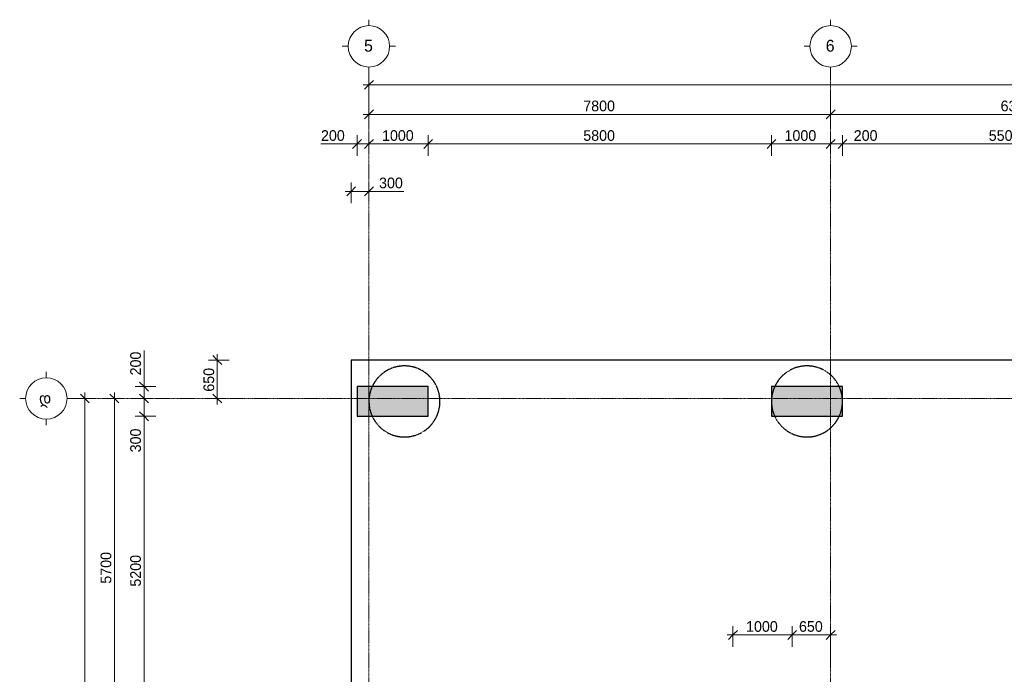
# Model space of a CAD drawing. Header units: millimetres. Extents: x -5900 to 46500, y -6400 to 30095.
# Tile 6 of 11: x -5900 to 10734, y 12740 to 23800. Entities that reach past the tile are written whole.
import ezdxf

# ---------------------------------------------------------------- set-up
doc = ezdxf.new("R2010")
doc.units = ezdxf.units.MM
doc.linetypes.add('StructuralPlan-B01_RCW$0$Grid Line', pattern=[22.225, 12.7, -3.175, 3.175, -3.175])
doc.linetypes.add('StructuralPlan-B01_RCW$0$Hidden 1_5', pattern=[2.2, 1.5, -0.7])
for name, color, linetype, lineweight in [('S - LINE', 7, 'Continuous', 15), ('StructuralPlan-B01_RCW$0$A-010-D_DIM', 7, 'Continuous', 5), ('StructuralPlan-B01_RCW$0$A-010-D_DIM-100', 7, 'Continuous', 5), ('StructuralPlan-B01_RCW$0$S-160-M_FOUND', 7, 'Continuous', 30), ('StructuralPlan-B01_RCW$0$S-280-M_COLUMN', 7, 'Continuous', 30), ('StructuralPlan-B01_RCW$0$S-280-M_COLUMN main', 7, 'Continuous', 30), ('StructuralPlan-B01_RCW$0$S-280-MH_COLUMN hid lin', 7, 'StructuralPlan-B01_RCW$0$Hidden 1_5', 30), ('StructuralPlan-B01_RCW$0$Z-030-M_GRID', 7, 'Continuous', 5), ('StructuralPlan-B01_RCW$0$Z-033_T_GRIDREF', 7, 'Continuous', 5)]:
    doc.layers.add(name, color=color, linetype=linetype, lineweight=lineweight)
doc.styles.add('StructuralPlan-B01_RCW$0$Cubicon', font='Cubicon.ttf', dxfattribs={"height": 200})
doc.styles.add('StructuralPlan-B01_RCW$0$Cubicon_1', font='Cubicon.ttf', dxfattribs={"height": 200})
doc.styles.add('StructuralPlan-B01_RCW$0$Cubicon_3', font='Cubicon.ttf', dxfattribs={"height": 180})
doc.dimstyles.new('StructuralPlan-B01_RCW$0$CUB_DIM_1_8', dxfattribs={"dimscale": 304.8, "dimtxt": 181.601257, "dimasz": 0.492126, "dimexe": 0.492126, "dimexo": 0.0625, "dimgap": 0, "dimtad": 1, "dimdec": 0, "dimzin": 0, "dimdsep": 46, "dimtxsty": 'StructuralPlan-B01_RCW$0$Cubicon_3', "dimblk1": 'StructuralPlan-B01_RCW$0$_Oblique', "dimblk2": 'StructuralPlan-B01_RCW$0$_Oblique', "dimsah": 1, "dimcen": 0.09, "dimdle": 0.328084, "dimazin": 0, "dimtfac": 1, "dimtdec": 4, "dimtix": 1, "dimtmove": 0, "dimatfit": 3, "dimfxl": 0.656168, "dimfxlon": 1, "dimtvp": 1, "dimtolj": 1, "dimtzin": 0, "dimarcsym": 2})
doc.dimstyles.new('StructuralPlan-B01_RCW$0$CUB_DIM_1_8_1', dxfattribs={"dimscale": 304.8, "dimtxt": 181.601257, "dimasz": 0.492126, "dimexe": 0.492126, "dimexo": 0.0625, "dimgap": 0, "dimtad": 1, "dimdec": 0, "dimzin": 0, "dimdsep": 46, "dimtxsty": 'StructuralPlan-B01_RCW$0$Cubicon_3', "dimblk1": 'StructuralPlan-B01_RCW$0$_Oblique', "dimblk2": 'StructuralPlan-B01_RCW$0$_Oblique', "dimsah": 1, "dimcen": 0.09, "dimdle": 0.328084, "dimazin": 0, "dimtfac": 1, "dimtdec": 4, "dimtix": 1, "dimtmove": 1, "dimatfit": 3, "dimfxl": 0.656168, "dimfxlon": 1, "dimtvp": 1, "dimtolj": 1, "dimtzin": 0, "dimarcsym": 2})

# ---------------------------------------------------------------- blocks, each defined once
blk = doc.blocks.new('StructuralPlan-B01_RCW$0$Grid - 00_CUB_ღერძის თავი-752507-B01_RCW')
at = {"layer": 'StructuralPlan-B01_RCW$0$Z-033_T_GRIDREF'}
for p, q in [((0, 3.5), (0, 4.5)), ((-3.5, 0), (-4.5, 0)), ((3.5, 0), (4.5, 0)), ((0, -3.5), (0, -4.5))]:
    blk.add_line(p, q, dxfattribs=at)
blk.add_circle((0, 0), 3.5, dxfattribs=at)
blk = doc.blocks.new('StructuralPlan-B01_RCW$0$DIMBLOCK28-B01_RCW')
at = {"layer": 'StructuralPlan-B01_RCW$0$A-010-D_DIM-100', "transparency": 16777216}
for p, q in [((0, 22700), (0, 22900)), ((40600, 22700), (40600, 22900)), ((-100, 22700), (40700, 22700)), ((0, 22700), (-75, 22625)), ((0, 22700), (75, 22775)), ((0, 22700), (0, 22550)), ((40600, 22700), (40525, 22625)), ((40600, 22700), (40675, 22775)), ((40600, 22700), (40600, 22550))]:
    blk.add_line(p, q, dxfattribs=at)
at = {"layer": 'StructuralPlan-B01_RCW$0$A-010-D_DIM-100', "color": 0, "transparency": 16777216, "insert": (19951, 22933), "char_height": 180, "width": 838.16, "attachment_point": 1, "line_spacing_factor": 0.931288, "style": 'StructuralPlan-B01_RCW$0$Cubicon_3'}
blk.add_mtext('40600', dxfattribs=at)
blk = doc.blocks.new('StructuralPlan-B01_RCW$0$_Oblique')
at = {"color": 0, "linetype": 'ByBlock', "lineweight": -2}
blk.add_line((-0.5, -0.5), (0.5, 0.5), dxfattribs=at)
blk = doc.blocks.new('StructuralPlan-B01_RCW$0$DIMBLOCK29-B01_RCW')
at = {"layer": 'StructuralPlan-B01_RCW$0$A-010-D_DIM-100', "transparency": 16777216}
for p, q in [((0, 22200), (0, 22400)), ((7800, 22200), (7800, 22400)), ((-100, 22200), (7800, 22200)), ((0, 22200), (-75, 22125)), ((0, 22200), (75, 22275)), ((0, 22200), (0, 22050)), ((7800, 22200), (7725, 22125)), ((7800, 22200), (7875, 22275)), ((7800, 22200), (7800, 22050))]:
    blk.add_line(p, q, dxfattribs=at)
at = {"layer": 'StructuralPlan-B01_RCW$0$A-010-D_DIM-100', "color": 0, "transparency": 16777216, "insert": (3621, 22433), "char_height": 180, "width": 670.53, "attachment_point": 1, "line_spacing_factor": 0.931288, "style": 'StructuralPlan-B01_RCW$0$Cubicon_3'}
blk.add_mtext('7800', dxfattribs=at)
blk = doc.blocks.new('StructuralPlan-B01_RCW$0$DIMBLOCK30-B01_RCW')
at = {"layer": 'StructuralPlan-B01_RCW$0$A-010-D_DIM-100', "transparency": 16777216}
for p, q in [((7800, 22200), (7800, 22400)), ((14100, 22200), (14100, 22400)), ((7800, 22200), (7725, 22125)), ((7800, 22200), (7875, 22275)), ((7800, 22200), (14100, 22200)), ((7800, 22200), (7800, 22050)), ((14100, 22200), (14025, 22125)), ((14100, 22200), (14175, 22275)), ((14100, 22200), (14100, 22050))]:
    blk.add_line(p, q, dxfattribs=at)
at = {"layer": 'StructuralPlan-B01_RCW$0$A-010-D_DIM-100', "color": 0, "transparency": 16777216, "insert": (10671, 22433), "char_height": 180, "width": 670.53, "attachment_point": 1, "line_spacing_factor": 0.931288, "style": 'StructuralPlan-B01_RCW$0$Cubicon_3'}
blk.add_mtext('6300', dxfattribs=at)
blk = doc.blocks.new('StructuralPlan-B01_RCW$0$DIMBLOCK35-B01_RCW')
at = {"layer": 'StructuralPlan-B01_RCW$0$A-010-D_DIM-100', "transparency": 16777216}
for p, q in [((-200, 21700), (-200, 21850)), ((0, 21700), (0, 21900)), ((-810, 21700), (-290, 21700)), ((-300, 21700), (0, 21700)), ((-290, 21700), (-100, 21700)), ((-200, 21700), (-275, 21625)), ((-200, 21700), (-125, 21775)), ((-200, 21700), (-200, 21500)), ((0, 21700), (-75, 21625)), ((0, 21700), (75, 21775)), ((0, 21700), (0, 21550))]:
    blk.add_line(p, q, dxfattribs=at)
at = {"layer": 'StructuralPlan-B01_RCW$0$A-010-D_DIM-100', "color": 0, "transparency": 16777216, "insert": (-810, 21933), "char_height": 180, "width": 502.9, "attachment_point": 1, "line_spacing_factor": 0.931288, "style": 'StructuralPlan-B01_RCW$0$Cubicon_3'}
blk.add_mtext('200', dxfattribs=at)
blk = doc.blocks.new('StructuralPlan-B01_RCW$0$DIMBLOCK36-B01_RCW')
at = {"layer": 'StructuralPlan-B01_RCW$0$A-010-D_DIM-100', "transparency": 16777216}
for p, q in [((0, 21700), (0, 21900)), ((1000, 21700), (1000, 21850)), ((0, 21700), (-75, 21625)), ((0, 21700), (75, 21775)), ((0, 21700), (1000, 21700)), ((0, 21700), (0, 21550)), ((1000, 21700), (925, 21625)), ((1000, 21700), (1075, 21775)), ((1000, 21700), (1000, 21500))]:
    blk.add_line(p, q, dxfattribs=at)
at = {"layer": 'StructuralPlan-B01_RCW$0$A-010-D_DIM-100', "color": 0, "transparency": 16777216, "insert": (221, 21933), "char_height": 180, "width": 670.53, "attachment_point": 1, "line_spacing_factor": 0.931288, "style": 'StructuralPlan-B01_RCW$0$Cubicon_3'}
blk.add_mtext('1000', dxfattribs=at)
blk = doc.blocks.new('StructuralPlan-B01_RCW$0$DIMBLOCK37-B01_RCW')
at = {"layer": 'StructuralPlan-B01_RCW$0$A-010-D_DIM-100', "transparency": 16777216}
for p, q in [((1000, 21700), (1000, 21850)), ((6800, 21700), (6800, 21850)), ((1000, 21700), (925, 21625)), ((1000, 21700), (1075, 21775)), ((1000, 21700), (6800, 21700)), ((1000, 21700), (1000, 21500)), ((6800, 21700), (6725, 21625)), ((6800, 21700), (6875, 21775)), ((6800, 21700), (6800, 21500))]:
    blk.add_line(p, q, dxfattribs=at)
at = {"layer": 'StructuralPlan-B01_RCW$0$A-010-D_DIM-100', "color": 0, "transparency": 16777216, "insert": (3621, 21933), "char_height": 180, "width": 670.53, "attachment_point": 1, "line_spacing_factor": 0.931288, "style": 'StructuralPlan-B01_RCW$0$Cubicon_3'}
blk.add_mtext('5800', dxfattribs=at)
blk = doc.blocks.new('StructuralPlan-B01_RCW$0$DIMBLOCK38-B01_RCW')
at = {"layer": 'StructuralPlan-B01_RCW$0$A-010-D_DIM-100', "transparency": 16777216}
for p, q in [((6800, 21700), (6800, 21850)), ((7800, 21700), (7800, 21900)), ((6800, 21700), (6725, 21625)), ((6800, 21700), (6875, 21775)), ((6800, 21700), (7800, 21700)), ((6800, 21700), (6800, 21500)), ((7800, 21700), (7725, 21625)), ((7800, 21700), (7875, 21775)), ((7800, 21700), (7800, 21550))]:
    blk.add_line(p, q, dxfattribs=at)
at = {"layer": 'StructuralPlan-B01_RCW$0$A-010-D_DIM-100', "color": 0, "transparency": 16777216, "insert": (7021, 21933), "char_height": 180, "width": 670.53, "attachment_point": 1, "line_spacing_factor": 0.931288, "style": 'StructuralPlan-B01_RCW$0$Cubicon_3'}
blk.add_mtext('1000', dxfattribs=at)
blk = doc.blocks.new('StructuralPlan-B01_RCW$0$DIMBLOCK39-B01_RCW')
at = {"layer": 'StructuralPlan-B01_RCW$0$A-010-D_DIM-100', "transparency": 16777216}
for p, q in [((7800, 21700), (7800, 21900)), ((8000, 21700), (8000, 21850)), ((7800, 21700), (7725, 21625)), ((7800, 21700), (7875, 21775)), ((7800, 21700), (8000, 21700)), ((7800, 21700), (7800, 21550)), ((8090, 21700), (7900, 21700)), ((8000, 21700), (7925, 21625)), ((8000, 21700), (8075, 21775)), ((8000, 21700), (8000, 21500)), ((8610, 21700), (8090, 21700))]:
    blk.add_line(p, q, dxfattribs=at)
at = {"layer": 'StructuralPlan-B01_RCW$0$A-010-D_DIM-100', "color": 0, "transparency": 16777216, "insert": (8190, 21933), "char_height": 180, "width": 502.9, "attachment_point": 1, "line_spacing_factor": 0.931288, "style": 'StructuralPlan-B01_RCW$0$Cubicon_3'}
blk.add_mtext('200', dxfattribs=at)
blk = doc.blocks.new('StructuralPlan-B01_RCW$0$DIMBLOCK40-B01_RCW')
at = {"layer": 'StructuralPlan-B01_RCW$0$A-010-D_DIM-100', "transparency": 16777216}
for p, q in [((8000, 21700), (8000, 21850)), ((13500, 21700), (13500, 21850)), ((8000, 21700), (7925, 21625)), ((8000, 21700), (8075, 21775)), ((8000, 21700), (13500, 21700)), ((8000, 21700), (8000, 21500)), ((13500, 21700), (13425, 21625)), ((13500, 21700), (13575, 21775)), ((13500, 21700), (13500, 21500))]:
    blk.add_line(p, q, dxfattribs=at)
at = {"layer": 'StructuralPlan-B01_RCW$0$A-010-D_DIM-100', "color": 0, "transparency": 16777216, "insert": (10471, 21933), "char_height": 180, "width": 670.53, "attachment_point": 1, "line_spacing_factor": 0.931288, "style": 'StructuralPlan-B01_RCW$0$Cubicon_3'}
blk.add_mtext('5500', dxfattribs=at)
blk = doc.blocks.new('StructuralPlan-B01_RCW$0$DIMBLOCK55-B01_RCW')
at = {"layer": 'StructuralPlan-B01_RCW$0$A-010-D_DIM-100', "transparency": 16777216}
for p, q in [((-4800, 17400), (-4875, 17475)), ((-4800, -100), (-4800, 17500)), ((-4800, 17400), (-5000, 17400)), ((-4800, 17400), (-4725, 17325)), ((-4800, 17400), (-4650, 17400)), ((-4800, 0), (-4875, 75)), ((-4800, 0), (-5000, 0)), ((-4800, 0), (-4725, -75)), ((-4800, 0), (-4650, 0))]:
    blk.add_line(p, q, dxfattribs=at)
at = {"layer": 'StructuralPlan-B01_RCW$0$A-010-D_DIM-100', "color": 0, "transparency": 16777216, "insert": (-5033, 8351), "char_height": 180, "width": 838.16, "attachment_point": 1, "rotation": 90, "line_spacing_factor": 0.931288, "style": 'StructuralPlan-B01_RCW$0$Cubicon_3'}
blk.add_mtext('17400', dxfattribs=at)
blk = doc.blocks.new('StructuralPlan-B01_RCW$0$DIMBLOCK58-B01_RCW')
at = {"layer": 'StructuralPlan-B01_RCW$0$A-010-D_DIM-100', "transparency": 16777216}
for p, q in [((-4300, 17400), (-4375, 17475)), ((-4300, 11700), (-4300, 17500)), ((-4300, 17400), (-4500, 17400)), ((-4300, 17400), (-4225, 17325)), ((-4300, 17400), (-4150, 17400)), ((-4300, 11700), (-4500, 11700)), ((-4300, 11700), (-4375, 11775)), ((-4300, 11700), (-4225, 11625)), ((-4300, 11700), (-4150, 11700))]:
    blk.add_line(p, q, dxfattribs=at)
at = {"layer": 'StructuralPlan-B01_RCW$0$A-010-D_DIM-100', "color": 0, "transparency": 16777216, "insert": (-4533, 14271), "char_height": 180, "width": 670.53, "attachment_point": 1, "rotation": 90, "line_spacing_factor": 0.931288, "style": 'StructuralPlan-B01_RCW$0$Cubicon_3'}
blk.add_mtext('5700', dxfattribs=at)
blk = doc.blocks.new('StructuralPlan-B01_RCW$0$DIMBLOCK67-B01_RCW')
at = {"layer": 'StructuralPlan-B01_RCW$0$A-010-D_DIM-100', "transparency": 16777216}
for p, q in [((-3800, 17100), (-3875, 17175)), ((-3800, 17100), (-3950, 17100)), ((-3800, 11900), (-3800, 17100)), ((-3800, 17100), (-3725, 17025)), ((-3800, 17100), (-3600, 17100)), ((-3800, 11900), (-3950, 11900)), ((-3800, 11900), (-3875, 11975)), ((-3800, 11900), (-3725, 11825)), ((-3800, 11900), (-3600, 11900))]:
    blk.add_line(p, q, dxfattribs=at)
at = {"layer": 'StructuralPlan-B01_RCW$0$A-010-D_DIM-100', "color": 0, "transparency": 16777216, "insert": (-4033, 14221), "char_height": 180, "width": 670.53, "attachment_point": 1, "rotation": 90, "line_spacing_factor": 0.931288, "style": 'StructuralPlan-B01_RCW$0$Cubicon_3'}
blk.add_mtext('5200', dxfattribs=at)
blk = doc.blocks.new('StructuralPlan-B01_RCW$0$DIMBLOCK68-B01_RCW')
at = {"layer": 'StructuralPlan-B01_RCW$0$A-010-D_DIM-100', "transparency": 16777216}
for p, q in [((-3800, 17400), (-3875, 17475)), ((-3800, 17400), (-4000, 17400)), ((-3800, 17100), (-3800, 17400)), ((-3800, 17400), (-3725, 17325)), ((-3800, 17400), (-3650, 17400)), ((-3800, 17100), (-3875, 17175)), ((-3800, 17010), (-3800, 17250)), ((-3800, 17100), (-3950, 17100)), ((-3800, 17100), (-3725, 17025)), ((-3800, 17100), (-3600, 17100)), ((-3800, 16490), (-3800, 17010))]:
    blk.add_line(p, q, dxfattribs=at)
at = {"layer": 'StructuralPlan-B01_RCW$0$A-010-D_DIM-100', "color": 0, "transparency": 16777216, "insert": (-4033, 16490), "char_height": 180, "width": 502.9, "attachment_point": 1, "rotation": 90, "line_spacing_factor": 0.931288, "style": 'StructuralPlan-B01_RCW$0$Cubicon_3'}
blk.add_mtext('300', dxfattribs=at)
blk = doc.blocks.new('StructuralPlan-B01_RCW$0$DIMBLOCK69-B01_RCW')
at = {"layer": 'StructuralPlan-B01_RCW$0$A-010-D_DIM-100', "transparency": 16777216}
for p, q in [((-3800, 18210), (-3800, 17690)), ((-3800, 17600), (-3875, 17675)), ((-3800, 17400), (-3800, 17700)), ((-3800, 17690), (-3800, 17500)), ((-3800, 17600), (-3950, 17600)), ((-3800, 17400), (-3875, 17475)), ((-3800, 17600), (-3725, 17525)), ((-3800, 17600), (-3600, 17600)), ((-3800, 17400), (-4000, 17400)), ((-3800, 17400), (-3725, 17325)), ((-3800, 17400), (-3650, 17400))]:
    blk.add_line(p, q, dxfattribs=at)
at = {"layer": 'StructuralPlan-B01_RCW$0$A-010-D_DIM-100', "color": 0, "transparency": 16777216, "insert": (-4033, 17790), "char_height": 180, "width": 502.9, "attachment_point": 1, "rotation": 90, "line_spacing_factor": 0.931288, "style": 'StructuralPlan-B01_RCW$0$Cubicon_3'}
blk.add_mtext('200', dxfattribs=at)
blk = doc.blocks.new('StructuralPlan-B01_RCW$0$DIMBLOCK115-B01_RCW')
at = {"layer": 'StructuralPlan-B01_RCW$0$A-010-D_DIM-100', "transparency": 16777216}
for p, q in [((6150, 13405), (6150, 13555)), ((6150, 13405), (6225, 13480)), ((7150, 13405), (7150, 13555)), ((7150, 13405), (7225, 13480)), ((6050, 13405), (7150, 13405)), ((6150, 13405), (6075, 13330)), ((6150, 13405), (6150, 13205)), ((7150, 13405), (7075, 13330)), ((7150, 13405), (7150, 13205))]:
    blk.add_line(p, q, dxfattribs=at)
at = {"layer": 'StructuralPlan-B01_RCW$0$A-010-D_DIM-100', "color": 0, "transparency": 16777216, "insert": (6371, 13638), "char_height": 180, "width": 670.53, "attachment_point": 1, "line_spacing_factor": 0.931288, "style": 'StructuralPlan-B01_RCW$0$Cubicon_3'}
blk.add_mtext('1000', dxfattribs=at)
blk = doc.blocks.new('StructuralPlan-B01_RCW$0$DIMBLOCK116-B01_RCW')
at = {"layer": 'StructuralPlan-B01_RCW$0$A-010-D_DIM-100', "transparency": 16777216}
for p, q in [((7150, 13405), (7150, 13555)), ((7150, 13405), (7225, 13480)), ((7800, 13405), (7800, 13555)), ((7800, 13405), (7875, 13480)), ((7150, 13405), (7075, 13330)), ((7150, 13405), (7900, 13405)), ((7150, 13405), (7150, 13205)), ((7800, 13405), (7725, 13330)), ((7800, 13405), (7800, 12958))]:
    blk.add_line(p, q, dxfattribs=at)
at = {"layer": 'StructuralPlan-B01_RCW$0$A-010-D_DIM-100', "color": 0, "transparency": 16777216, "insert": (7265, 13638), "char_height": 180, "width": 502.9, "attachment_point": 1, "line_spacing_factor": 0.931288, "style": 'StructuralPlan-B01_RCW$0$Cubicon_3'}
blk.add_mtext('650', dxfattribs=at)
blk = doc.blocks.new('StructuralPlan-B01_RCW$0$DIMBLOCK128-B01_RCW')
at = {"layer": 'StructuralPlan-B01_RCW$0$A-010-D_DIM-100', "transparency": 16777216}
for p, q in [((-300, 20899), (-300, 21049)), ((-300, 20899), (-225, 20974)), ((0, 20899), (0, 21049)), ((0, 20899), (75, 20974)), ((-400, 20899), (100, 20899)), ((-300, 20899), (-375, 20824)), ((-300, 20899), (-300, 20699)), ((71, 20899), (-150, 20899)), ((0, 20899), (-75, 20824)), ((0, 20899), (0, 20723)), ((590, 20899), (71, 20899))]:
    blk.add_line(p, q, dxfattribs=at)
at = {"layer": 'StructuralPlan-B01_RCW$0$A-010-D_DIM-100', "color": 0, "transparency": 16777216, "insert": (171, 21132), "char_height": 180, "width": 502.9, "attachment_point": 1, "line_spacing_factor": 0.931288, "style": 'StructuralPlan-B01_RCW$0$Cubicon_3'}
blk.add_mtext('300', dxfattribs=at)
blk = doc.blocks.new('StructuralPlan-B01_RCW$0$DIMBLOCK129-B01_RCW')
at = {"layer": 'StructuralPlan-B01_RCW$0$A-010-D_DIM-100', "transparency": 16777216}
for p, q in [((-2562, 17300), (-2562, 18150)), ((-2562, 18050), (-2712, 18050)), ((-2562, 18050), (-2637, 18125)), ((-2562, 18050), (-2487, 17975)), ((-2562, 18050), (-2362, 18050)), ((-2562, 17400), (-2637, 17475)), ((-2562, 17400), (-2762, 17400)), ((-2562, 17400), (-2487, 17325)), ((-2562, 17400), (-2412, 17400))]:
    blk.add_line(p, q, dxfattribs=at)
at = {"layer": 'StructuralPlan-B01_RCW$0$A-010-D_DIM-100', "color": 0, "transparency": 16777216, "insert": (-2795, 17515), "char_height": 180, "width": 502.9, "attachment_point": 1, "rotation": 90, "line_spacing_factor": 0.931288, "style": 'StructuralPlan-B01_RCW$0$Cubicon_3'}
blk.add_mtext('650', dxfattribs=at)
blk = doc.blocks.new('StructuralPlan-B01_RCW')
at = {"layer": 'StructuralPlan-B01_RCW$0$S-280-M_COLUMN main', "true_color": 0xa4a4a4, "transparency": 33554684}
for points in [[(1000, 17100), (1000, 17600), (-200, 17600), (-200, 17100)], [(8000, 17100), (8000, 17600), (6800, 17600), (6800, 17100)]]:
    blk.add_hatch(color=253, dxfattribs=at).paths.add_polyline_path(points)
at = {"layer": 'StructuralPlan-B01_RCW$0$S-160-M_FOUND', "transparency": 33554684}
for p, q in [((-300, 18050), (-300, -700)), ((41400, 18050), (-300, 18050))]:
    blk.add_line(p, q, dxfattribs=at)
at = {"layer": 'StructuralPlan-B01_RCW$0$S-280-M_COLUMN', "transparency": 33554684}
for p, q in [((1000, 17600), (-200, 17600)), ((-200, 17600), (-200, 17100)), ((1000, 17100), (1000, 17600)), ((8000, 17600), (6800, 17600)), ((6800, 17600), (6800, 17100)), ((8000, 17100), (8000, 17600)), ((-200, 17100), (1000, 17100)), ((6800, 17100), (8000, 17100))]:
    blk.add_line(p, q, dxfattribs=at)
at = {"layer": 'StructuralPlan-B01_RCW$0$S-280-MH_COLUMN hid lin', "transparency": 33554684}
for centre, start, end in [((600, 17350), 90, 270), ((600, 17350), 270, 90), ((7400, 17350), 90, 179.93354), ((7400, 17350), 0.06646, 90), ((7400, 17350), 180.06646, 270), ((7400, 17350), 270, 359.93354)]:
    blk.add_arc(centre, 600, start, end, dxfattribs=at)
at = {"layer": 'StructuralPlan-B01_RCW$0$Z-030-M_GRID', "linetype": 'StructuralPlan-B01_RCW$0$Grid Line', "transparency": 33554684}
for p, q in [((0, 22900), (0, -5500)), ((7800, 22900), (7800, -5500)), ((45600, 17400), (-5000, 17400))]:
    blk.add_line(p, q, dxfattribs=at)
at = {"layer": 'StructuralPlan-B01_RCW$0$Z-033_T_GRIDREF', "transparency": 33554684, "xscale": 99.99999999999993, "yscale": 99.99999999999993, "zscale": 99.99999999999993}
for p, rotation in [((0, 23350), 180), ((7800, 23350), 180), ((-5450, 17400), 89.99999999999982)]:
    blk.add_blockref('StructuralPlan-B01_RCW$0$Grid - 00_CUB_ღერძის თავი-752507-B01_RCW', p, dxfattribs=dict(at, rotation=rotation))
at = {"layer": 'StructuralPlan-B01_RCW$0$Z-033_T_GRIDREF', "transparency": 33554684, "char_height": 200, "attachment_point": 1}
for s, insert, width, style in [('\\fCubicon|b0|i0|c204|p2|;5', (-82.4, 23459.8), 192.405, 'StructuralPlan-B01_RCW$0$Cubicon_1'), ('\\fCubicon|b0|i0|c204|p2|;6', (7717.6, 23459.8), 192.405, 'StructuralPlan-B01_RCW$0$Cubicon_1'), ('\\fCubicon|b0|i0|c254|p2|;დ', (-5573.4, 17507.1), 296.624, 'StructuralPlan-B01_RCW$0$Cubicon')]:
    blk.add_mtext(s, dxfattribs=dict(at, insert=insert, width=width, style=style))
at = {"layer": 'StructuralPlan-B01_RCW$0$A-010-D_DIM', "transparency": 33554684}
for base, p1, p2, override, picture, middle in [((40600, 22700), (0, 22900), (40600, 22900), {"dimpost": '<>', "dimfxl": 40599.999976}, 'StructuralPlan-B01_RCW$0$DIMBLOCK28-B01_RCW', (20300, 22791.8)), ((7800, 22200), (0, 22400), (7800, 22400), {"dimpost": '<>', "dimfxl": 7800.000012}, 'StructuralPlan-B01_RCW$0$DIMBLOCK29-B01_RCW', (3900, 22291.8)), ((14100, 22200), (7800, 22400), (14100, 22400), {"dimpost": '<>', "dimfxl": 6299.999976}, 'StructuralPlan-B01_RCW$0$DIMBLOCK30-B01_RCW', (10950, 22291.9)), ((1000, 21700), (0, 21900), (1000, 21500), {"dimpost": '<>', "dimfxl": 1077.032961}, 'StructuralPlan-B01_RCW$0$DIMBLOCK36-B01_RCW', (500, 21791.8)), ((6800, 21700), (1000, 21500), (6800, 21500), {"dimpost": '<>', "dimfxl": 5800.000012}, 'StructuralPlan-B01_RCW$0$DIMBLOCK37-B01_RCW', (3900, 21791.8)), ((7800, 21700), (6800, 21500), (7800, 21900), {"dimpost": '<>', "dimfxl": 1077.032961}, 'StructuralPlan-B01_RCW$0$DIMBLOCK38-B01_RCW', (7300, 21791.8)), ((13500, 21700), (8000, 21500), (13500, 21500), {"dimpost": '<>', "dimfxl": 5499.999976}, 'StructuralPlan-B01_RCW$0$DIMBLOCK40-B01_RCW', (10750, 21791.8)), ((7150, 13405.3), (6150, 13205.3), (7150, 13205.3), {"dimpost": '<>', "dimfxl": 1000}, 'StructuralPlan-B01_RCW$0$DIMBLOCK115-B01_RCW', (6650, 13497.1)), ((7800, 13405.3), (7150, 13205.3), (7800, 12957.9), {"dimpost": '<>', "dimfxl": 695.479578}, 'StructuralPlan-B01_RCW$0$DIMBLOCK116-B01_RCW', (7475, 13497.1))]:
    dim = blk.add_linear_dim(base=base, p1=p1, p2=p2, dimstyle='StructuralPlan-B01_RCW$0$CUB_DIM_1_8', override=override, dxfattribs=at)
    dim.commit()
    dim.dimension.update_dxf_attribs({"geometry": picture, "text_midpoint": middle})
for base, p1, p2, override, picture, middle in [((0, 21700), (-200, 21500), (0, 21900), {"dimpost": '<>', "dimfxl": 447.213595}, 'StructuralPlan-B01_RCW$0$DIMBLOCK35-B01_RCW', (-558.1, 21813.1)), ((8000, 21700), (7800, 21900), (8000, 21500), {"dimpost": '<>', "dimfxl": 447.213595}, 'StructuralPlan-B01_RCW$0$DIMBLOCK39-B01_RCW', (8441.9, 21813.1)), ((0, 20899), (-300, 20699), (0, 20723.2), {"dimpost": '<>', "dimfxl": 300.970229}, 'StructuralPlan-B01_RCW$0$DIMBLOCK128-B01_RCW', (422.1, 21012.1))]:
    dim = blk.add_linear_dim(base=base, p1=p1, p2=p2, dimstyle='StructuralPlan-B01_RCW$0$CUB_DIM_1_8_1', override=override, dxfattribs=at)
    dim.commit()
    dim.dimension.update_dxf_attribs({"geometry": picture, "text_midpoint": middle, "dimtype": 128})
for base, p1, p2, override, picture, middle in [((-3800, 17600), (-4000, 17400), (-3600, 17600), {"dimpost": '<>', "dimfxl": 447.213595}, 'StructuralPlan-B01_RCW$0$DIMBLOCK69-B01_RCW', (-3913.1, 18041.9)), ((-3800, 17400), (-3600, 17100), (-4000, 17400), {"dimpost": '<>', "dimfxl": 500}, 'StructuralPlan-B01_RCW$0$DIMBLOCK68-B01_RCW', (-3913.1, 16741.9))]:
    dim = blk.add_linear_dim(base=base, p1=p1, p2=p2, angle=90, dimstyle='StructuralPlan-B01_RCW$0$CUB_DIM_1_8_1', override=override, dxfattribs=at)
    dim.commit()
    dim.dimension.update_dxf_attribs({"geometry": picture, "text_midpoint": middle, "dimtype": 128, "text_rotation": 90})
for base, p1, p2, override, picture, middle in [((-2561.8, 18050), (-2761.8, 17400), (-2361.8, 18050), {"dimpost": '<>', "dimfxl": 763.216876}, 'StructuralPlan-B01_RCW$0$DIMBLOCK129-B01_RCW', (-2653.7, 17725)), ((-4800, 17400), (-5000, 0), (-5000, 17400), {"dimpost": '<>', "dimfxl": 17399.999996}, 'StructuralPlan-B01_RCW$0$DIMBLOCK55-B01_RCW', (-4891.8, 8700)), ((-4300, 17400), (-4500, 11700), (-4500, 17400), {"dimpost": '<>', "dimfxl": 5699.999917}, 'StructuralPlan-B01_RCW$0$DIMBLOCK58-B01_RCW', (-4391.8, 14550)), ((-3800, 17100), (-3600, 11900), (-3600, 17100), {"dimpost": '<>', "dimfxl": 5199.999917}, 'StructuralPlan-B01_RCW$0$DIMBLOCK67-B01_RCW', (-3891.8, 14500))]:
    dim = blk.add_linear_dim(base=base, p1=p1, p2=p2, angle=90, dimstyle='StructuralPlan-B01_RCW$0$CUB_DIM_1_8', override=override, dxfattribs=at)
    dim.commit()
    dim.dimension.update_dxf_attribs({"geometry": picture, "text_midpoint": middle})

msp = doc.modelspace()

# ---------------------------------------------------------------- block references
at = {"layer": 'S - LINE', "transparency": 33554684}
msp.add_blockref('StructuralPlan-B01_RCW', (0, 0), dxfattribs=at)

doc.saveas('drawing.dxf')
